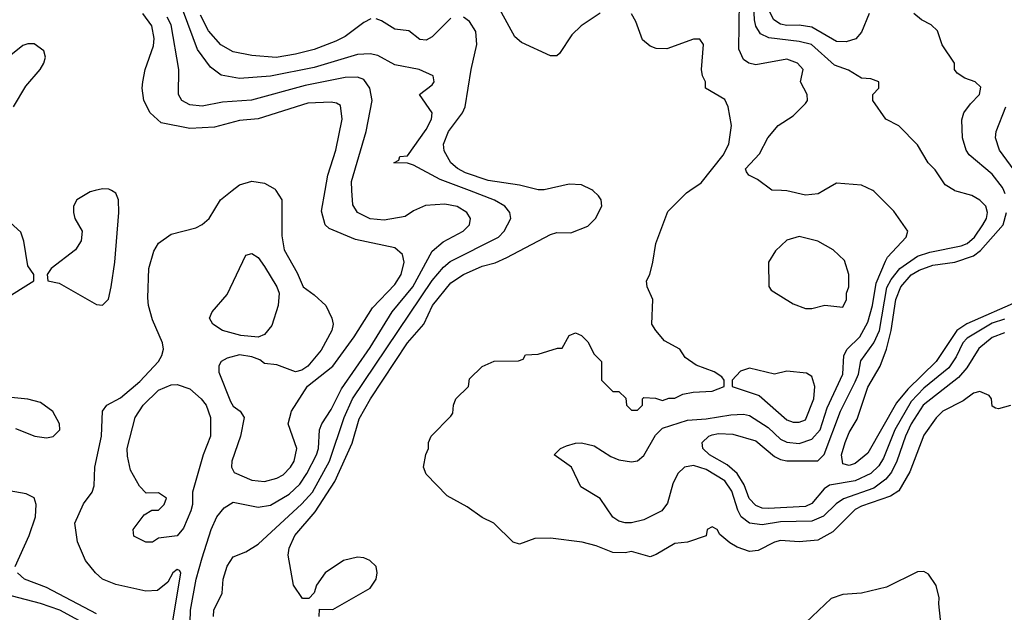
# Model space of a CAD drawing. Header units: inches. Extents: x 1793402 to 1900366, y 320852 to 470679.
# Tile 256 of 256: x 1835303 to 1838469, y 408643 to 410550. Entities that reach past the tile are written whole.
import ezdxf

# ---------------------------------------------------------------- set-up
doc = ezdxf.new("R2010")
doc.units = ezdxf.units.IN
doc.header["$MEASUREMENT"] = 0
doc.layers.add('B8430', color=7, linetype='Continuous')
doc.layers.add('B8431', color=7, linetype='Continuous')

msp = doc.modelspace()

# ---------------------------------------------------------------- linework, layer by layer
at = {"layer": 'B8430', "color": 4}
for points, elevation in [([(1835546, 410000), (1835530, 409996), (1835486.8, 409970), (1835476, 409950), (1835476, 409930), (1835481, 409910), (1835504, 409870), (1835501.1, 409838.9), (1835482.8, 409810), (1835404.7, 409750), (1835392, 409730), (1835394, 409710), (1835430, 409702.8), (1835550, 409634), (1835570, 409631), (1835589.4, 409650.6), (1835597.6, 409690), (1835609.6, 409770), (1835622, 409930), (1835620.9, 409970), (1835612.3, 409992.3), (1835599, 410000)], 304), ([(1835791.1, 408590), (1835818.4, 408750), (1835821.2, 408770), (1835817.5, 408777.5), (1835810, 408781.2), (1835796, 408770), (1835779.9, 408740.1), (1835746.9, 408713.1), (1835708.5, 408711.5), (1835612.3, 408732.3), (1835570, 408749.6), (1835547, 408770), (1835515.1, 408810), (1835489.5, 408870), (1835480.7, 408930), (1835508.2, 408991.8), (1835536, 409030), (1835542.7, 409050), (1835545.1, 409110), (1835566.6, 409210), (1835569.6, 409290.4), (1835584, 409310), (1835627.2, 409332.8), (1835690, 409386.4), (1835749.5, 409450), (1835760.9, 409470), (1835766, 409490), (1835762.7, 409510), (1835730, 409584), (1835717.4, 409630), (1835715.6, 409655.6), (1835718.3, 409750), (1835735.2, 409804.8), (1835750, 409830.7), (1835790, 409860.5), (1835870, 409880.7), (1835890, 409890.8), (1835912.7, 409910), (1835949.3, 409970), (1835986.4, 410000)], 296), ([(1835851.5, 408610), (1835852.8, 408650), (1835871.1, 408750), (1835890, 408818.8), (1835918.7, 408910), (1835937.7, 408950), (1835960.3, 408979.7), (1835990, 408997.1), (1836070, 408981.6), (1836110, 408988.4), (1836170, 409023.7), (1836204, 409056), (1836226.9, 409090), (1836257.7, 409150), (1836264, 409170), (1836267.8, 409230), (1836275.1, 409250), (1836304.7, 409295.3), (1836338.2, 409361.8), (1836430, 409494.9), (1836500.5, 409610), (1836566.9, 409690), (1836630, 409804.9), (1836665.1, 409834.9), (1836729, 409870), (1836749.2, 409890), (1836753.2, 409910), (1836741.2, 409930), (1836709.5, 409949.5), (1836670, 409957), (1836607.7, 409952.3), (1836570, 409935.3), (1836542.8, 409917.2), (1836475.2, 409904.8), (1836430, 409909.5), (1836389.3, 409930), (1836374.5, 409954.5), (1836371.6, 410000)], 292), ([(1835927, 408630), (1835927.3, 408650), (1835954.8, 408705.2), (1835957.2, 408750), (1835970, 408792), (1835990, 408822), (1836030, 408838), (1836070, 408862.8), (1836210, 408992), (1836244.4, 409030), (1836299.8, 409130), (1836347.1, 409270), (1836373.7, 409330), (1836630, 409710.4), (1836665.9, 409754.1), (1836687.7, 409772.3), (1836842.7, 409850), (1836860.9, 409870), (1836882.7, 409910), (1836879.3, 409930), (1836862.7, 409950), (1836830, 409969.6), (1836749.8, 410000)], 288), ([(1836127.3, 410000), (1836146, 409970), (1836145.8, 409854.2), (1836153.4, 409810), (1836195.9, 409735.9), (1836214.8, 409690), (1836250, 409664.9), (1836287.3, 409630), (1836307.3, 409590), (1836310.8, 409570), (1836307.3, 409550), (1836273, 409487), (1836230, 409435.3), (1836210, 409422), (1836190, 409417.2), (1836130, 409439.3), (1836090, 409444), (1836075.3, 409455.3), (1836050, 409465.1), (1836010, 409471.3), (1835970, 409460.9), (1835951, 409450), (1835944, 409436), (1835944, 409416), (1835981.4, 409321.4), (1835990, 409306), (1836012, 409290), (1836024.7, 409270), (1836013.4, 409210), (1835985.5, 409130), (1835984.9, 409110), (1835993, 409093), (1836050, 409068.2), (1836090, 409064.4), (1836130, 409074.9), (1836150, 409086), (1836174, 409110), (1836185.6, 409130), (1836194, 409170), (1836166.6, 409250), (1836177.2, 409290), (1836229, 409371), (1836310, 409434.8), (1836379.3, 409530), (1836437.4, 409622.6), (1836510, 409698), (1836529.6, 409730), (1836539.6, 409770), (1836534.5, 409794.5), (1836510, 409816.2), (1836382.8, 409842.8), (1836298, 409878), (1836285.2, 409890), (1836273.6, 409933.6), (1836285.5, 410000)], 296), ([(1836266, 408630), (1836267.3, 408652.7), (1836310, 408652), (1836430, 408721), (1836449, 408750), (1836453.2, 408770), (1836449, 408790), (1836428.7, 408810), (1836410, 408818), (1836390, 408820.9), (1836344.7, 408810), (1836286, 408770), (1836258, 408730), (1836250, 408706), (1836232.7, 408687.3), (1836212.7, 408687.3), (1836184, 408730), (1836167, 408827), (1836169.6, 408850), (1836187.6, 408890), (1836253.8, 408966.2), (1836316.4, 409063.6), (1836372.7, 409187.3), (1836394.7, 409265.3), (1836431.2, 409330), (1836550, 409510.4), (1836602.6, 409570), (1836631.1, 409630), (1836690, 409703.1), (1836730, 409730.3), (1836790, 409757), (1836832.1, 409767.9), (1836870, 409784.4), (1837010, 409859.1), (1837030, 409864.9), (1837075.3, 409864.7), (1837130, 409885.5), (1837155.1, 409910), (1837175.1, 409950), (1837172.7, 409970), (1837163.9, 409983.9), (1837146.3, 410000)], 284), ([(1838488.7, 409308.7), (1838450, 409298), (1838440.4, 409300.4), (1838430, 409306), (1838428, 409330), (1838420.4, 409340.4), (1838390, 409354), (1838370, 409348.7), (1838336.3, 409323.7), (1838271, 409290), (1838250, 409269.2), (1838210, 409212.7), (1838164.8, 409095.2), (1838130, 409034.5), (1838103.6, 409016.4), (1838010, 408985.1), (1837990, 408974.3), (1837917.5, 408902.5), (1837870, 408875.6), (1837809.6, 408869.6), (1837750, 408874), (1837730, 408869.3), (1837678, 408842), (1837650, 408839.3), (1837610, 408852.7), (1837586.8, 408866.8), (1837554, 408894), (1837546, 408910), (1837530, 408918), (1837514, 408910), (1837510, 408888.7), (1837450, 408869), (1837410, 408864), (1837350, 408828.7), (1837330, 408822), (1837270, 408839), (1837250, 408834), (1837210, 408835.3), (1837157.2, 408857.2), (1837111.6, 408868.4), (1837010, 408882), (1836959.6, 408880.4), (1836910, 408862), (1836890, 408868.7), (1836828, 408930), (1836790, 408948.7), (1836742, 408982), (1836678, 409018), (1836610, 409088), (1836602, 409110), (1836608.9, 409151.1), (1836618, 409170), (1836618, 409190), (1836626, 409210), (1836690, 409274), (1836696.4, 409283.6), (1836698, 409310), (1836706, 409330), (1836746, 409370), (1836750, 409394), (1836790, 409434), (1836828.9, 409451.1), (1836907.3, 409452.7), (1836922, 409458), (1836930, 409472), (1836970, 409474), (1837032.7, 409492.7), (1837047.3, 409492.7), (1837070, 409534), (1837090, 409542), (1837110, 409534), (1837130, 409514), (1837150, 409474), (1837174, 409450), (1837174, 409390), (1837210, 409354), (1837230, 409354), (1837252.7, 409332.7), (1837254, 409310), (1837270, 409294), (1837290, 409294), (1837298, 409302), (1837306, 409310), (1837306, 409330), (1837310, 409334), (1837347.3, 409332.7), (1837370, 409324.7), (1837390, 409332), (1837410, 409332), (1837435.3, 409344.7), (1837468.7, 409351.3), (1837530, 409354.8), (1837568, 409370), (1837568, 409390), (1837560.4, 409400.4), (1837536.5, 409416.5), (1837478, 409438), (1837443.1, 409463.1), (1837426, 409490), (1837376.4, 409516.4), (1837348.7, 409550), (1837335.3, 409570), (1837339.3, 409650), (1837321.2, 409690), (1837319, 409710), (1837329.3, 409730.7), (1837339, 409770), (1837348.7, 409830), (1837387.3, 409932.7), (1837447.2, 409992.8), (1837457.7, 410000)], 276), ([(1838470, 409542.6), (1838430, 409528), (1838387.4, 409492.6), (1838348.8, 409430), (1838321.5, 409398.5), (1838207.7, 409310), (1838170, 409249.5), (1838151.4, 409210), (1838123.6, 409130), (1838106, 409094), (1838088.5, 409071.5), (1838050, 409043.1), (1837952, 409008), (1837928.2, 408991.8), (1837887.3, 408952.7), (1837850, 408936), (1837750, 408934.5), (1837690, 408925.1), (1837649.8, 408929.8), (1837623, 408950), (1837611.8, 408971.8), (1837593, 409033), (1837570, 409066.3), (1837510, 409102.3), (1837470, 409116), (1837440.7, 409110), (1837419.5, 409090), (1837403.4, 409056.6), (1837385.8, 408994.2), (1837367.7, 408970), (1837310, 408941.1), (1837270, 408931.3), (1837250, 408931.3), (1837230, 408936.9), (1837210, 408949.6), (1837169.7, 409009.7), (1837107.3, 409047.3), (1837077.2, 409110), (1837022, 409150), (1837042, 409170), (1837061.2, 409178.8), (1837090, 409187.7), (1837110, 409188), (1837150, 409179.3), (1837204.4, 409144.4), (1837230, 409134), (1837270, 409127), (1837289.7, 409130.3), (1837310, 409148), (1837347.3, 409212.7), (1837370, 409236), (1837450, 409261.7), (1837510, 409265.2), (1837590, 409278.9), (1837630, 409280.3), (1837650, 409276.5), (1837710, 409238), (1837750, 409200.3), (1837770, 409190.3), (1837810, 409186.7), (1837850, 409200.4), (1837876.8, 409230), (1837899.3, 409300.7), (1837949.5, 409409.5), (1837953, 409470), (1837963.6, 409490), (1838004.2, 409530), (1838030, 409577.3), (1838045.7, 409630), (1838057.4, 409702.6), (1838087, 409773), (1838094, 409786), (1838153.2, 409850), (1838159, 409870), (1838114.2, 409934.2), (1838050, 409998), (1838046, 410000)], 272), ([(1838470, 409587), (1838430, 409573.2), (1838350, 409525.1), (1838336, 409510), (1838314.3, 409465.7), (1838290.3, 409430), (1838210, 409363.9), (1838170, 409322), (1838117.6, 409230), (1838080.8, 409139.2), (1838065.6, 409114.4), (1838040.4, 409090), (1837990, 409066.4), (1837907.5, 409052.5), (1837890, 409040.7), (1837850, 408993.3), (1837830, 408983.1), (1837710, 408976.8), (1837690, 408977.7), (1837670, 408986.3), (1837649, 409009), (1837632.8, 409052.8), (1837609.8, 409089.8), (1837578.2, 409118.2), (1837520.9, 409150), (1837499.3, 409170), (1837497.2, 409190), (1837519, 409210), (1837530, 409213.7), (1837550, 409218), (1837596.7, 409216.7), (1837670, 409194.4), (1837730, 409144.9), (1837750, 409134.9), (1837770.3, 409130.3), (1837870, 409130.4), (1837890, 409150.7), (1837942.3, 409290), (1837990, 409384.9), (1837999.8, 409410), (1838007.9, 409452.1), (1838049.7, 409510), (1838067.6, 409550), (1838091.3, 409688.7), (1838105.4, 409714.6), (1838132.8, 409750), (1838190, 409789), (1838230, 409802), (1838330, 409822), (1838350, 409830.4), (1838373, 409850), (1838399.5, 409890), (1838412, 409910), (1838415.1, 409930), (1838409.2, 409950), (1838390, 409969.2), (1838364.1, 409984.1), (1838310, 409999.3), (1838308.9, 410000)], 268), ([(1837888.8, 410000), (1837870.6, 409989.4), (1837830, 409985.2), (1837770, 409999.3), (1837752.6, 410000)], 272), ([(1838471.7, 409990), (1838467.6, 410000)], 264), ([(1835152.3, 409587.7), (1835348.7, 409710), (1835348.7, 409730), (1835330, 409758), (1835317, 409837), (1835306.6, 409866.6), (1835236, 409930)], 304), ([(1838515.2, 409644.8), (1838348.7, 409571.3), (1838316, 409550), (1838250.3, 409450), (1838158.9, 409361.1), (1838122.7, 409317.3), (1838030, 409155.1), (1837990, 409121.6), (1837970, 409115.1), (1837950, 409121.2), (1837945.4, 409150), (1837956.9, 409190), (1837970, 409222), (1837995.8, 409264.2), (1838030, 409367.3), (1838070, 409434.8), (1838089.8, 409490.2), (1838105, 409550), (1838119.8, 409650), (1838136.4, 409690), (1838170, 409728.9), (1838195.6, 409744.4), (1838239.3, 409760.7), (1838310, 409770.2), (1838370, 409790.2), (1838392.2, 409807.8), (1838465.1, 409890), (1838475.7, 409930)], 264), ([(1835290, 409234.8), (1835352, 409210), (1835390, 409204.9), (1835411.5, 409208.5), (1835432, 409230), (1835431.8, 409250), (1835410, 409289.2), (1835370, 409318.4), (1835330, 409329.5), (1835210, 409340.9)], 304), ([(1835289.4, 408790), (1835334.3, 408890), (1835354.3, 408950), (1835356.9, 408990), (1835350, 409011.5), (1835324.5, 409024.5), (1835270, 409034)], 304), ([(1835550, 408638.5), (1835390, 408722.4), (1835319, 408750), (1835296, 408770)], 304), ([(1838269.5, 408570), (1838258, 408670), (1838259.3, 408690), (1838249.5, 408729.5), (1838225.6, 408765.6), (1838210, 408774), (1838190, 408773.2), (1838090, 408723.7), (1838010, 408704.5), (1837950, 408700.9), (1837912.8, 408687.2), (1837830.8, 408610)], 284), ([(1835580.9, 408570), (1835432, 408650), (1835370, 408671), (1835230, 408708.2)], 308)]:
    msp.add_lwpolyline(points, dxfattribs=dict(at, elevation=elevation))
for points, elevation in [([(1837810, 409852.3), (1837770, 409841.2), (1837733.2, 409806.8), (1837711, 409770), (1837711.6, 409691.6), (1837719.6, 409679.6), (1837790, 409636), (1837830, 409621), (1837850, 409621), (1837891.6, 409631.6), (1837950, 409624.7), (1837962, 409650), (1837962, 409670), (1837969.1, 409690.9), (1837969.3, 409730), (1837955.5, 409775.5), (1837919, 409810), (1837870, 409838)], 276), ([(1836070, 409528.2), (1836014.2, 409534.2), (1835955.3, 409550), (1835924, 409570), (1835914, 409590), (1835922, 409610), (1835970, 409666), (1836030, 409792), (1836050, 409798), (1836070, 409784.7), (1836090, 409756), (1836130, 409690.7), (1836137.4, 409670), (1836134.4, 409630), (1836114.3, 409565.7), (1836090, 409536.9)], 292), ([(1837650, 409428.7), (1837621, 409419), (1837594, 409390), (1837594, 409370), (1837681.1, 409341.1), (1837770, 409263), (1837790, 409255.5), (1837810, 409254.9), (1837830, 409263), (1837856.9, 409330), (1837859.5, 409370), (1837850, 409402), (1837832.9, 409412.9), (1837770, 409419), (1837730, 409409.2)], 276), ([(1835708.9, 408868.9), (1835670, 408888), (1835668.7, 408910), (1835703.1, 408956.9), (1835728, 408972), (1835750, 408972), (1835768, 408990), (1835775.3, 409010), (1835750, 409028), (1835710, 409026), (1835689.1, 409049.1), (1835660.2, 409100.2), (1835650, 409146), (1835649.4, 409170), (1835675.1, 409270), (1835700.9, 409310), (1835750, 409358), (1835790, 409375.5), (1835810, 409376.3), (1835850, 409362), (1835887.3, 409330), (1835903, 409310), (1835916.4, 409270), (1835916.4, 409210), (1835893, 409150), (1835858.8, 409030), (1835859.3, 408990), (1835854, 408970), (1835830, 408914), (1835810, 408889.3), (1835750, 408882), (1835730, 408869)], 292)]:
    msp.add_lwpolyline(points, close=True, dxfattribs=dict(at, elevation=elevation))
at = {"layer": 'B8431', "color": 4}
for points, elevation in [([(1838308.9, 410000), (1838278.9, 410018.9), (1838247, 410067), (1838224, 410090), (1838190, 410148), (1838130, 410208.7), (1838088, 410230), (1838046, 410290), (1838046, 410310), (1838066, 410330), (1838066, 410350), (1838040.4, 410360.4), (1838010, 410362), (1837967.7, 410387.7), (1837923.5, 410403.5), (1837849.2, 410470), (1837810, 410480.4), (1837712.3, 410492.3), (1837685.2, 410505.2), (1837670, 410529.2), (1837666, 410550), (1837659.8, 410690)], 268), ([(1837170, 410571.5), (1837109.1, 410530.9), (1837079, 410501), (1837039.1, 410440.9), (1837030, 410434), (1837010, 410434), (1836916.6, 410476.6), (1836895.4, 410495.4), (1836810, 410652.7)], 276), ([(1837752.6, 410000), (1837721.2, 410001.2), (1837675.5, 410035.5), (1837648, 410050), (1837640.2, 410060.2), (1837637.2, 410070), (1837681.5, 410118.5), (1837708.7, 410170), (1837742, 410210), (1837790, 410240.7), (1837830, 410281), (1837836, 410290), (1837835.1, 410310), (1837814, 410350), (1837822.7, 410390), (1837804, 410410), (1837770, 410423.7), (1837670, 410405.2), (1837648, 410410), (1837630, 410422), (1837615.1, 410455.1), (1837617.3, 410610)], 272), ([(1836285.5, 410000), (1836294.5, 410050), (1836319.6, 410130), (1836340.7, 410230), (1836334.5, 410274.5), (1836322, 410282), (1836304.5, 410284.5), (1836230, 410281.3), (1836070, 410231.3), (1836010, 410226), (1835930, 410204.2), (1835850, 410199.7), (1835758.7, 410218.7), (1835722.7, 410250), (1835702.7, 410290), (1835697.2, 410330), (1835699.3, 410350), (1835706.6, 410390), (1835733.9, 410466.1), (1835735.8, 410490), (1835728.2, 410530), (1835699.7, 410570)], 296), ([(1836371.6, 410000), (1836369.7, 410030), (1836416.9, 410190), (1836436.9, 410290), (1836429.6, 410330), (1836410, 410358), (1836390, 410365.1), (1836350, 410364.7), (1836221.6, 410338.4), (1836048.8, 410291.2), (1835955.6, 410284.4), (1835890, 410272.3), (1835850, 410276), (1835825.2, 410290), (1835814, 410310), (1835815.1, 410390), (1835790, 410533.2), (1835778, 410558)], 292), ([(1836749.8, 410000), (1836655.6, 410035.6), (1836570, 410082), (1836550, 410088), (1836506, 410090), (1836522, 410098), (1836526, 410110), (1836550, 410112), (1836610, 410197.3), (1836627.6, 410230), (1836629.6, 410250), (1836588.7, 410310), (1836630, 410341), (1836636, 410350), (1836633.2, 410370), (1836588, 410390), (1836510, 410405.2), (1836454.5, 410434.5), (1836430, 410440.5), (1836390, 410438), (1836250, 410396.9), (1836110, 410368.2), (1836010, 410360.5), (1835951.3, 410371.3), (1835917.1, 410397.1), (1835874.6, 410454.6), (1835830, 410576)], 288), ([(1836432.5, 410552.5), (1836410, 410540.9), (1836350, 410496.2), (1836319.4, 410480.6), (1836250, 410454.7), (1836190, 410438.9), (1836128.4, 410428.4), (1836050, 410434.5), (1835990, 410447), (1835950, 410469.4), (1835910, 410514.5), (1835884.9, 410564.9)], 284), ([(1836690, 410555.1), (1836630, 410495.1), (1836610, 410484.5), (1836590, 410486), (1836554.5, 410514.5), (1836510, 410519.3), (1836466.8, 410546.8), (1836450, 410552.7)], 284), ([(1837146.3, 410000), (1837143, 410003), (1837110, 410018.4), (1837070, 410020.7), (1836990, 410002.7), (1836970, 410002.7), (1836910, 410017.6), (1836810, 410032.4), (1836737, 410057), (1836710.9, 410070.9), (1836689.6, 410090), (1836668.2, 410128.2), (1836665.6, 410150), (1836681.6, 410190), (1836726.6, 410250), (1836736, 410270), (1836754.5, 410390), (1836772.8, 410470), (1836770, 410512.7), (1836750, 410544.5), (1836730, 410558.4)], 284), ([(1837457.7, 410000), (1837494.8, 410025.2), (1837565.4, 410114.6), (1837582.9, 410150), (1837591.8, 410210), (1837580.9, 410270), (1837570, 410293.2), (1837508, 410330), (1837508.7, 410350), (1837499, 410370), (1837496, 410390), (1837502, 410470), (1837490, 410488), (1837470, 410488), (1837384, 410456), (1837350, 410457), (1837330, 410464.5), (1837305.4, 410485.4), (1837284.7, 410544.7), (1837270, 410569.2)], 276), ([(1838034.9, 410570), (1838010.3, 410509.7), (1837991.8, 410488.2), (1837960.7, 410479.3), (1837930, 410480.5), (1837850, 410525.7), (1837810, 410532.6), (1837770, 410531.1), (1837750, 410535.4), (1837728, 410550), (1837714.8, 410574.8)], 264), ([(1838467.6, 410000), (1838463.5, 410010), (1838430, 410053.3), (1838355.6, 410115.6), (1838346.6, 410130), (1838334.5, 410170), (1838332.3, 410227.7), (1838339.3, 410250), (1838360.1, 410279.9), (1838389, 410310), (1838393.6, 410333.6), (1838375.3, 410350), (1838342, 410362), (1838318, 410378), (1838309.2, 410390), (1838309, 410410), (1838269.5, 410469.5), (1838254.5, 410514.5), (1838234, 410534), (1838202.7, 410550), (1838178, 410570)], 264), ([(1835283.6, 410270), (1835323.5, 410336.5), (1835369.3, 410390), (1835380.9, 410410), (1835386, 410430), (1835381.2, 410450), (1835350, 410472.7), (1835330, 410472.7), (1835313.2, 410466.8), (1835270, 410432.3)], 304), ([(1838513, 410050), (1838453.6, 410130), (1838441.2, 410170), (1838442.4, 410190), (1838473.6, 410270)], 256), ([(1835986.4, 410000), (1836010, 410019.1), (1836050, 410030.6), (1836090, 410024), (1836124.5, 410004.5), (1836127.3, 410000)], 296), ([(1838046, 410000), (1838010, 410018), (1837930, 410024), (1837888.8, 410000)], 272), ([(1835599, 410000), (1835590, 410005.2), (1835570, 410006), (1835546, 410000)], 304)]:
    msp.add_lwpolyline(points, dxfattribs=dict(at, elevation=elevation))

doc.saveas('drawing.dxf')
